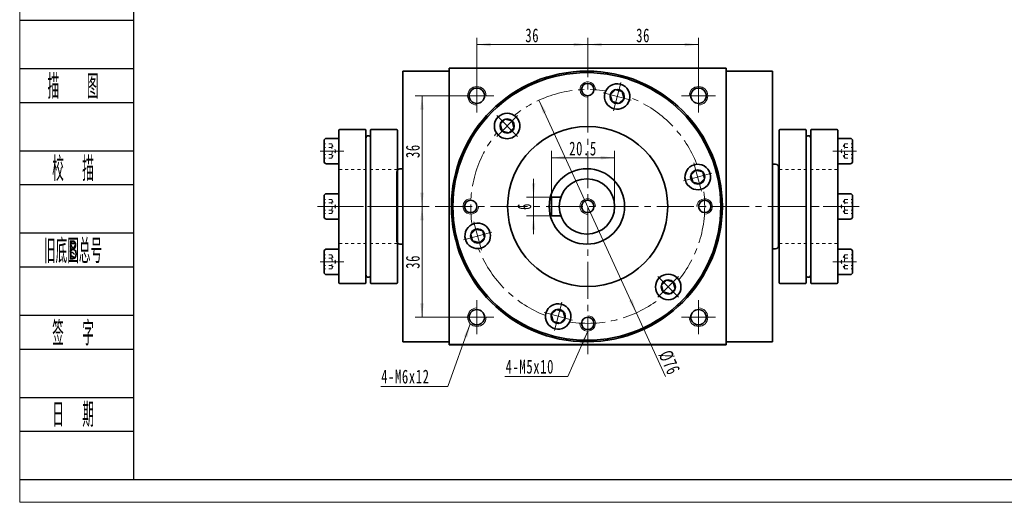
# Model space of a CAD drawing. Header units: millimetres. Extents: x 0 to 624, y 53 to 493.
# Tile 1 of 10: x 3 to 322, y 53 to 210. Entities that reach past the tile are written whole.
import ezdxf
from ezdxf.enums import TextEntityAlignment as Align

# ---------------------------------------------------------------- set-up
doc = ezdxf.new("R2010")
doc.units = ezdxf.units.MM
doc.set_wipeout_variables(frame=1)
doc.linetypes.add('点画线', pattern=[18, 12, -2, 2, -2])
doc.linetypes.add('虚线', pattern=[2, 1, -1])
doc.layers.get('0').update_dxf_attribs({"lineweight": 35})
doc.layers.add('2细线层', color=4, linetype='Continuous')
doc.layers.add('6文字层', color=3, linetype='Continuous')
for name, color, linetype, lineweight in [('中心线层', 1, '点画线', 18), ('图框_外框线', 7, 'Continuous', 18), ('尺寸线层', 3, 'Continuous', 18), ('粗实线', 7, 'Continuous', 50), ('粗实线层', 7, 'Continuous', 35), ('虚线层', 6, '虚线', 18)]:
    doc.layers.add(name, color=color, linetype=linetype, lineweight=lineweight)
doc.styles.add('PC_TEXTSTYLE', font='ISOCP.SHX', dxfattribs={"width": 0.707, "bigfont": 'GBCBIG.SHX'})
doc.styles.add('标准', font='txt', dxfattribs={"width": 0.667})
doc.dimstyles.new('a4-1-1', dxfattribs={"dimtxt": 3, "dimasz": 3, "dimexe": 1.5, "dimexo": 0, "dimgap": 0.5, "dimtad": 1, "dimdec": 3, "dimdsep": 46, "dimtxsty": '标准', "dimblk": '_CAXARROW', "dimcen": 0, "dimdle": 4, "dimazin": 2, "dimtfac": 0.707107, "dimtdec": 3, "dimtix": 1, "dimtmove": 2, "dimatfit": 3, "dimfxl": 0, "dimfrac": 2, "dimtolj": 1, "dimtzin": 0, "dimarcsym": 0})

# ---------------------------------------------------------------- blocks, each defined once
blk = doc.blocks.new('*X44')
at = {"layer": '尺寸线层', "linetype": 'Continuous'}
for points in [[(175.4, 165.49), (179.9, 166.05), (179.9, 164.92)], [(195.9, 165.49), (191.4, 166.05), (191.4, 164.92)]]:
    blk.add_hatch(color=0, dxfattribs=at).paths.add_polyline_path(points, flags=0)
at = {"layer": '尺寸线层', "color": 0, "linetype": 'Continuous'}
for p, q in [((175.4, 152.65), (175.4, 167.74)), ((195.9, 149.65), (195.9, 167.74)), ((175.4, 165.49), (195.9, 165.49))]:
    blk.add_line(p, q, dxfattribs=at)
at = {"layer": '尺寸线层', "color": 0, "insert": (185.65, 168.46), "char_height": 4.5, "width": 16.432, "attachment_point": 5, "line_spacing_factor": 1.15057, "style": '标准'}
blk.add_mtext('\\T1.1;20.5', dxfattribs=at)
blk = doc.blocks.new('_CAXARROW')
blk.add_hatch(color=0).paths.add_polyline_path([(0, 0), (-1, 0.125), (-1, -0.125)], flags=0)
blk = doc.blocks.new('*X45')
at = {"layer": '尺寸线层', "linetype": 'Continuous'}
for points in [[(169.58, 152.65), (170.15, 157.15), (169.02, 157.15)], [(169.58, 146.65), (170.15, 142.15), (169.02, 142.15)]]:
    blk.add_hatch(color=0, dxfattribs=at).paths.add_polyline_path(points, flags=0)
at = {"layer": '尺寸线层', "color": 0, "linetype": 'Continuous'}
for p, q in [((169.58, 158.65), (169.58, 140.65)), ((175.4, 152.65), (167.33, 152.65)), ((175.4, 146.65), (167.33, 146.65))]:
    blk.add_line(p, q, dxfattribs=at)
at = {"layer": '尺寸线层', "color": 0, "insert": (166.61, 149.65), "char_height": 4.5, "width": 9, "attachment_point": 5, "rotation": 90, "line_spacing_factor": 1.15057, "style": '标准'}
blk.add_mtext('\\T1.1;6', dxfattribs=at)
blk = doc.blocks.new('*X47')
at = {"layer": '尺寸线层', "linetype": 'Continuous'}
for points in [[(171.33, 184.2), (172.69, 179.87), (173.72, 180.34)], [(203, 115.11), (200.61, 118.97), (201.63, 119.43)]]:
    blk.add_hatch(color=0, dxfattribs=at).paths.add_polyline_path(points, flags=0)
at = {"layer": '尺寸线层', "color": 0, "linetype": 'Continuous'}
blk.add_line((212.47, 94.43), (171.33, 184.2), dxfattribs=at)
at = {"layer": '尺寸线层', "color": 0, "insert": (213.69, 98.91), "char_height": 4.5, "width": 14.8161, "attachment_point": 5, "rotation": 294.6227, "line_spacing_factor": 1.15057, "style": '标准'}
blk.add_mtext('\\T1.1;%%C76', dxfattribs=at)
blk = doc.blocks.new('*X48')
at = {"layer": '尺寸线层', "linetype": 'Continuous'}
blk.add_hatch(color=0, dxfattribs=at).paths.add_polyline_path([(8.68, 14.78), (7.39, 10.44), (6.36, 10.89)], flags=0)
at = {"layer": '尺寸线层', "color": 0, "linetype": 'Continuous'}
blk.add_line((8.68, 14.78), (2.21, 0), dxfattribs=at)
at = {"layer": '尺寸线层', "color": 0}
for p, q in [((0, 0), (-18.19, 0)), ((2.21, 0), (0, 0)), ((0, 0), (0, 0))]:
    blk.add_line(p, q, dxfattribs=at)
at = {"layer": '尺寸线层', "color": 0, "insert": (-2.25, 0.9), "char_height": 4.5, "width": 30.4628, "attachment_point": 9, "line_spacing_factor": 1.15057, "style": '标准'}
blk.add_mtext('\\T1.1;4-M5x10', dxfattribs=at)
blk = doc.blocks.new('*X49')
at = {"layer": '尺寸线层', "linetype": 'Continuous'}
blk.add_hatch(color=0, dxfattribs=at).paths.add_polyline_path([(10.97, 20.35), (9.98, 15.92), (8.92, 16.3)], flags=0)
at = {"layer": '尺寸线层', "color": 0, "linetype": 'Continuous'}
blk.add_line((10.97, 20.35), (3.67, 0), dxfattribs=at)
at = {"layer": '尺寸线层', "color": 0}
for p, q in [((0, 0), (-18.14, 0)), ((3.67, 0), (0, 0)), ((0, 0), (0, 0))]:
    blk.add_line(p, q, dxfattribs=at)
at = {"layer": '尺寸线层', "color": 0, "insert": (-2.25, 0.9), "char_height": 4.5, "width": 30.2032, "attachment_point": 9, "line_spacing_factor": 1.15057, "style": '标准'}
blk.add_mtext('\\T1.1;4-M6x12', dxfattribs=at)
blk = doc.blocks.new('*X50')
at = {"layer": '尺寸线层', "linetype": 'Continuous'}
for points in [[(133.36, 185.65), (133.92, 181.15), (132.8, 181.15)], [(133.36, 149.65), (133.92, 154.15), (132.8, 154.15)]]:
    blk.add_hatch(color=0, dxfattribs=at).paths.add_polyline_path(points, flags=0)
at = {"layer": '尺寸线层', "color": 0, "linetype": 'Continuous'}
for p, q in [((145.66, 185.65), (131.11, 185.65)), ((133.36, 185.65), (133.36, 149.65)), ((134.27, 149.65), (131.11, 149.65))]:
    blk.add_line(p, q, dxfattribs=at)
at = {"layer": '尺寸线层', "color": 0, "insert": (130.38, 167.65), "char_height": 4.5, "width": 9, "attachment_point": 5, "rotation": 90, "line_spacing_factor": 1.15057, "style": '标准'}
blk.add_mtext('\\T1.1;36', dxfattribs=at)
blk = doc.blocks.new('*X51')
at = {"layer": '尺寸线层', "linetype": 'Continuous'}
for points in [[(133.36, 149.65), (133.92, 145.15), (132.8, 145.15)], [(133.36, 113.65), (133.92, 118.15), (132.8, 118.15)]]:
    blk.add_hatch(color=0, dxfattribs=at).paths.add_polyline_path(points, flags=0)
at = {"layer": '尺寸线层', "color": 0, "linetype": 'Continuous'}
for p, q in [((134.27, 149.65), (131.11, 149.65)), ((133.36, 149.65), (133.36, 113.65)), ((145.66, 113.65), (131.11, 113.65))]:
    blk.add_line(p, q, dxfattribs=at)
at = {"layer": '尺寸线层', "color": 0, "insert": (130.38, 131.65), "char_height": 4.5, "width": 9, "attachment_point": 5, "rotation": 90, "line_spacing_factor": 1.15057, "style": '标准'}
blk.add_mtext('\\T1.1;36', dxfattribs=at)
blk = doc.blocks.new('*X52')
at = {"layer": '尺寸线层', "linetype": 'Continuous'}
for points in [[(151.16, 202.27), (155.66, 201.71), (155.66, 202.83)], [(187.16, 202.27), (182.66, 201.71), (182.66, 202.83)]]:
    blk.add_hatch(color=0, dxfattribs=at).paths.add_polyline_path(points, flags=0)
at = {"layer": '尺寸线层', "color": 0, "linetype": 'Continuous'}
for p, q in [((151.16, 191.15), (151.16, 204.52)), ((187.16, 202.27), (151.16, 202.27)), ((187.16, 197.65), (187.16, 204.52))]:
    blk.add_line(p, q, dxfattribs=at)
at = {"layer": '尺寸线层', "color": 0, "insert": (169.16, 205.25), "char_height": 4.5, "width": 9, "attachment_point": 5, "line_spacing_factor": 1.15057, "style": '标准'}
blk.add_mtext('\\T1.1;36', dxfattribs=at)
blk = doc.blocks.new('*X53')
at = {"layer": '尺寸线层', "linetype": 'Continuous'}
for points in [[(187.16, 202.27), (191.66, 202.83), (191.66, 201.71)], [(223.16, 202.27), (218.66, 202.83), (218.66, 201.71)]]:
    blk.add_hatch(color=0, dxfattribs=at).paths.add_polyline_path(points, flags=0)
at = {"layer": '尺寸线层', "color": 0, "linetype": 'Continuous'}
for p, q in [((187.16, 197.65), (187.16, 204.52)), ((187.16, 202.27), (223.16, 202.27)), ((223.16, 191.15), (223.16, 204.52))]:
    blk.add_line(p, q, dxfattribs=at)
at = {"layer": '尺寸线层', "color": 0, "insert": (205.16, 205.25), "char_height": 4.5, "width": 9, "attachment_point": 5, "line_spacing_factor": 1.15057, "style": '标准'}
blk.add_mtext('\\T1.1;36', dxfattribs=at)
blk = doc.blocks.new('*X54')
at = {"layer": '中心线层', "linetype": '点画线', "lineweight": 18}
for p, q in [((0, -4.76), (0, 4.76)), ((-4.76, 0), (4.76, 0))]:
    blk.add_line(p, q, dxfattribs=at)
at = {"layer": '粗实线层'}
for p, q in [((-2.31, 0), (-1.15, 2)), ((-2.31, 0), (-1.15, -2)), ((-1.15, 2), (1.15, 2)), ((2.31, 0), (1.15, 2)), ((2.31, 0), (1.15, 2)), ((2.31, 0), (1.15, -2)), ((-1.15, -2), (1.15, -2))]:
    blk.add_line(p, q, dxfattribs=at)
blk.add_circle((0, 0), 2.31, dxfattribs=at)
for start, end in [(0, 180), (180, 360)]:
    blk.add_arc((0, 0), 4.14, start, end, dxfattribs=at)
blk = doc.blocks.new('34fhh_1')
at = {"layer": '中心线层'}
blk.add_line((1.59, 0), (-6.07, 0), dxfattribs=at)
at = {"layer": '粗实线层'}
for p, q in [((-4.82, 3.31), (-4.82, -3.31)), ((0, 4.14), (-3.99, 4.14)), ((0, -4.14), (0, 4.14)), ((-3.99, -4.14), (0, -4.14))]:
    blk.add_line(p, q, dxfattribs=at)
for centre, start, end in [((-3.99, 3.31), 90, 180), ((-3.99, -3.31), 180, 270)]:
    blk.add_arc(centre, 0.828, start, end, dxfattribs=at)
at = {"layer": '虚线层'}
for p, q in [((-2.32, 2.31), (-4.82, 2.31)), ((-2.32, 1.15), (-4.82, 1.15)), ((-2.32, 2.31), (-0.99, 0)), ((-2.32, -2.31), (-0.99, 0)), ((-2.32, -1.15), (-4.82, -1.15)), ((-2.32, -2.31), (-4.82, -2.31))]:
    blk.add_line(p, q, dxfattribs=at)
for centre, radius, start, end in [((-3.47, 1.73), 1.29, 333.4349, 26.5651), ((-6.71, 0), 4.54, 345.2529, 14.7471), ((-3.47, -1.73), 1.29, 333.4349, 26.5651)]:
    blk.add_arc(centre, radius, start, end, dxfattribs=at)
blk = doc.blocks.new('zjt-090_2')
at = {"color": 7, "linetype": 'Continuous'}
for p, q in [((-19, -24.85), (-19, 24.85)), ((-10.41, 25), (-18.85, 25)), ((-10.26, 24.85), (-10.26, 0)), ((-8.74, 24.85), (-8.74, -24.85)), ((-0.15, 25), (-8.59, 25)), ((0, 24.85), (0, 0)), ((-10.26, 0), (-10.26, -24.85)), ((0, 0), (0, -24.85)), ((-18.85, -25), (-10.41, -25)), ((-8.59, -25), (-0.15, -25))]:
    blk.add_line(p, q, dxfattribs=at)
for centre, radius, start, end in [((-18.85, 24.85), 0.15, 90, 180), ((-10.41, 24.85), 0.15, 0, 90), ((-9.5, 22.25), 0.76, 0, 180), ((-8.59, 24.85), 0.15, 90, 180), ((-0.15, 24.85), 0.15, 0, 90), ((-9.5, -22.25), 0.76, 180, 0), ((-18.85, -24.85), 0.15, 180, 270), ((-10.41, -24.85), 0.15, 270, 0), ((-8.59, -24.85), 0.15, 180, 270), ((-0.15, -24.85), 0.15, 270, 0)]:
    blk.add_arc(centre, radius, start, end, dxfattribs=at)
at = {"layer": '中心线层'}
blk.add_line((3, 0), (-25.94, 0), dxfattribs=at)
at = {"layer": '粗实线层', "color": 6, "linetype": '虚线', "lineweight": 18}
for p, q in [((0, 12), (-19, 12)), ((0, -12), (-19, -12))]:
    blk.add_line(p, q, dxfattribs=at)
at = {"layer": '粗实线层'}
for p in [(-19, 18), (-19, 0)]:
    blk.add_blockref('34fhh_1', p, dxfattribs=at)
at = {"layer": '粗实线层', "xscale": -0.9999999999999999, "rotation": 180}
blk.add_blockref('34fhh_1', (-19, -18), dxfattribs=at)

msp = doc.modelspace()

# ---------------------------------------------------------------- linework, layer by layer
at = {"layer": '2细线层'}
for p, q in [((2.8643, 210.2158), (39.6664, 210.2158)), ((2.8643, 194.4962), (39.6664, 194.4962)), ((2.8643, 183.4924), (39.6664, 183.4924)), ((2.8643, 167.7728), (39.6664, 167.7728)), ((2.8643, 156.7691), (39.6664, 156.7691)), ((2.8643, 141.0495), (39.6664, 141.0495)), ((2.8643, 130.0458), (39.6664, 130.0458)), ((2.8643, 114.3261), (39.6664, 114.3261)), ((2.8643, 103.3224), (39.6664, 103.3224)), ((2.8643, 87.6028), (39.6664, 87.6028)), ((2.8643, 76.5991), (39.6664, 76.5991)), ((2.8643, 60.8794), (39.6664, 60.8794))]:
    msp.add_line(p, q, dxfattribs=at)
at = {"layer": '中心线层'}
for p, q in [((187.1627, 101.6544), (187.1627, 197.6544)), ((151.1627, 180.1544), (151.1627, 191.1544)), ((223.1627, 191.1544), (223.1627, 180.1544)), ((145.6627, 185.6544), (156.6627, 185.6544)), ((217.6627, 185.6544), (228.6627, 185.6544)), ((101.6245, 149.6544), (272.7009, 149.6544)), ((151.1627, 108.1544), (151.1627, 119.1544)), ((223.1627, 119.1544), (223.1627, 108.1544)), ((156.6627, 113.6544), (145.6627, 113.6544)), ((228.6627, 113.6544), (217.6627, 113.6544))]:
    msp.add_line(p, q, dxfattribs=at)
msp.add_circle((187.1627, 149.6544), 38, dxfattribs=at)
at = {"layer": '粗实线', "lineweight": 40}
msp.add_line((232.1627, 104.6544), (142.1627, 104.6544), dxfattribs=at)
at = {"layer": '粗实线层'}
for p, q in [((142.1627, 193.6544), (127.1627, 193.6544)), ((127.1627, 105.6544), (127.1627, 193.6544)), ((142.1627, 194.6544), (232.1627, 194.6544)), ((142.1627, 104.6544), (142.1627, 194.6544)), ((232.1627, 104.6544), (232.1627, 194.6544)), ((232.1627, 193.6544), (247.1627, 193.6544)), ((247.1627, 193.6544), (247.1627, 105.6544)), ((248.1627, 163.4044), (247.1627, 163.4044)), ((125.1627, 160.9044), (125.1627, 138.4044)), ((126.1627, 161.9044), (127.1627, 161.9044)), ((249.1627, 162.4044), (249.1627, 136.9044)), ((175.3993, 152.6544), (175.3993, 146.6544)), ((175.3993, 152.6544), (178.4141, 152.6544)), ((175.3993, 146.6544), (178.4141, 146.6544)), ((126.1627, 137.4044), (127.1627, 137.4044)), ((248.1627, 135.9044), (247.1627, 135.9044)), ((142.1627, 105.6544), (127.1627, 105.6544)), ((232.1627, 105.6544), (247.1627, 105.6544))]:
    msp.add_line(p, q, dxfattribs=at)
for centre, radius in [((186.8993, 149.6544), 44), ((186.8993, 149.6544), 43.5), ((187.1627, 187.6544), 2), ((151.1627, 185.6544), 2.5), ((223.1627, 185.6544), 2.5), ((187.1627, 149.6544), 26), ((186.8993, 149.6544), 12.25), ((186.8993, 149.6544), 9), ((149.1627, 149.6544), 2), ((187.1627, 149.6544), 2), ((225.1627, 149.6544), 2), ((151.1627, 113.6544), 2.5), ((223.1627, 113.6544), 2.5), ((187.1627, 111.6544), 2)]:
    msp.add_circle(centre, radius, dxfattribs=at)
at = {"layer": '粗实线层', "lineweight": 18}
for centre, radius, start, end in [((187.1627, 187.6544), 2.5, 358.11493, 270), ((151.1627, 185.6544), 3, 0, 270), ((223.1627, 185.6544), 3, 270, 180), ((149.1627, 149.6544), 2.5, 88.11493, 0), ((187.1627, 149.6544), 2.5, 0, 270), ((225.1627, 149.6544), 2.5, 268.11493, 180), ((151.1627, 113.6544), 3, 90, 360), ((223.1627, 113.6544), 3, 180, 90), ((187.1627, 111.6544), 2.5, 178.11493, 90)]:
    msp.add_arc(centre, radius, start, end, dxfattribs=at)
at = {"layer": '粗实线层'}
for centre, start, end in [((248.1627, 162.4044), 0, 90), ((126.1627, 160.9044), 90, 180), ((126.1627, 138.4044), 180, 270), ((248.1627, 136.9044), 270, 0)]:
    msp.add_arc(centre, 1, start, end, dxfattribs=at)

# ---------------------------------------------------------------- block references
at = {"layer": '尺寸线层'}
for name, p in [('*X49', (138.0689, 91.1469)), ('*X48', (178.4823, 94.3698))]:
    msp.add_blockref(name, p, dxfattribs=at)
at = {"layer": '粗实线层'}
msp.add_blockref('zjt-090_2', (125.3712, 149.6544), dxfattribs=at)
at = {"layer": '粗实线层', "xscale": -1}
msp.add_blockref('zjt-090_2', (249.3712, 149.6544), dxfattribs=at)

# ---------------------------------------------------------------- texts
at = {"layer": '6文字层', "color": 3, "style": 'PC_TEXTSTYLE'}
for s, width, p in [('描   图', 0.6667, (20.0169, 188.9943)), ('校  描', 0.667, (20.0169, 162.271)), ('旧底图总号', 0.667, (20.0169, 135.5476)), ('签  字', 0.667, (20.0169, 108.8243)), ('日  期', 0.667, (20.0267, 82.2578))]:
    msp.add_text(s, height=7.85981, dxfattribs=dict(at, width=width)).set_placement(p, align=Align.MIDDLE)
at = {"layer": '6文字层', "width": 0.707}
msp.add_text('B', height=6.2878, dxfattribs=at).set_placement((20.0169, 135.5476), align=Align.MIDDLE)

# ---------------------------------------------------------------- dimensions: what is measured, and where the dimension line sits
at = {"layer": '尺寸线层'}
for base, p1, p2, picture, middle in [((151.1627, 202.2716), (187.1627, 197.6544), (151.1627, 191.1544), '*X52', (169.1627, 205.2465)), ((223.1627, 202.2716), (187.1627, 197.6544), (223.1627, 191.1544), '*X53', (205.1627, 205.2465)), ((195.8993, 165.487), (175.3993, 152.6544), (195.8993, 149.6544), '*X44', (185.6493, 168.4619))]:
    dim = msp.add_linear_dim(base=base, p1=p1, p2=p2, dimstyle='a4-1-1', override={"dimsah": 1, "dimtfill": 1, "dimtzin": 0}, dxfattribs=at)
    dim.commit()
    dim.dimension.update_dxf_attribs({"geometry": picture, "text_midpoint": middle})
for base, p1, p2, angle, picture, middle in [((133.3596, 149.6544), (145.6627, 185.6544), (134.2708, 149.6544), 90, '*X50', (130.3848, 167.6544)), ((169.5829, 146.6544), (175.3993, 152.6544), (175.3993, 146.6544), 270, '*X45', (166.6081, 149.6544)), ((133.3596, 113.6544), (134.2708, 149.6544), (145.6627, 113.6544), 270, '*X51', (130.3848, 131.6544))]:
    dim = msp.add_linear_dim(base=base, p1=p1, p2=p2, angle=angle, dimstyle='a4-1-1', override={"dimsah": 1, "dimtfill": 1, "dimtzin": 0}, dxfattribs=at)
    dim.commit()
    dim.dimension.update_dxf_attribs({"geometry": picture, "text_midpoint": middle})
dim = msp.add_diameter_dim_2p(p1=(171.3304, 184.1991), p2=(202.995, 115.1097), dimstyle='a4-1-1', override={"dimpost": '%%C<>', "dimsah": 1, "dimtfill": 1, "dimtzin": 0}, dxfattribs=at)
dim.commit()
dim.dimension.update_dxf_attribs({"geometry": '*X47', "text_midpoint": (210.9881, 97.6694), "dimtype": 163})

# ---------------------------------------------------------------- next in the draw order: wipeouts: each hides what was drawn before it
for points in [[(200.7379, 184.3222), (200.7441, 184.3456), (200.7502, 184.3691), (200.7561, 184.3926), (200.7619, 184.4162), (200.7676, 184.4398), (200.7731, 184.4634), (200.7785, 184.4871), (200.7837, 184.5108), (200.7889, 184.5345), (200.7938, 184.5582), (200.7986, 184.582), (200.8033, 184.6058), (200.8079, 184.6296), (200.8123, 184.6535), (200.8166, 184.6774), (200.8207, 184.7013), (200.8247, 184.7252), (200.8285, 184.7492), (200.8322, 184.7732), (200.8358, 184.7972), (200.8392, 184.8212), (200.8425, 184.8452), (200.8456, 184.8693), (200.8486, 184.8934), (200.8515, 184.9175), (200.8542, 184.9416), (200.8568, 184.9657), (200.8592, 184.9898), (200.8615, 185.014), (200.8637, 185.0382), (200.8637, 185.0382), (200.8758, 185.2303), (200.8789, 185.4227), (200.8731, 185.6151), (200.8583, 185.8071), (200.8346, 185.9981), (200.8021, 186.1878), (200.7608, 186.3758), (200.7108, 186.5617), (200.6522, 186.745), (200.5852, 186.9255), (200.5098, 187.1026), (200.4263, 187.276), (200.3348, 187.4454), (200.2356, 187.6103), (200.1288, 187.7705), (200.0146, 187.9255), (199.8934, 188.075), (199.7653, 188.2187), (199.6308, 188.3563), (199.4899, 188.4875), (199.3431, 188.6121), (199.1907, 188.7296), (199.033, 188.84), (198.8703, 188.9429), (198.7031, 189.0381), (198.5315, 189.1255), (198.3561, 189.2048), (198.1772, 189.2758), (197.9952, 189.3385), (197.8105, 189.3926), (197.8105, 189.3926), (197.6235, 189.4381), (197.4345, 189.4748), (197.2441, 189.5027), (197.0525, 189.5218), (196.8603, 189.5319), (196.6678, 189.5331), (196.4755, 189.5253), (196.2837, 189.5086), (196.0929, 189.4829), (195.9035, 189.4485), (195.716, 189.4053), (195.5306, 189.3534), (195.3479, 189.2929), (195.1681, 189.2241), (194.9918, 189.1469), (194.8192, 189.0616), (194.6508, 188.9684), (194.4869, 188.8675), (194.3278, 188.7591), (194.174, 188.6434), (194.0257, 188.5206), (193.8833, 188.3911), (193.7471, 188.2551), (193.6173, 188.113), (193.4943, 187.9649), (193.3783, 187.8113), (193.2695, 187.6525), (193.1683, 187.4888), (193.0747, 187.3205), (192.9891, 187.1481), (192.9891, 187.1481), (192.9789, 187.1261), (192.9688, 187.1041), (192.9589, 187.0819), (192.949, 187.0598), (192.9393, 187.0375), (192.9298, 187.0152), (192.9203, 186.9929), (192.911, 186.9705), (192.9018, 186.948), (192.8928, 186.9255), (192.8839, 186.9029), (192.8751, 186.8803), (192.8665, 186.8576), (192.858, 186.8349), (192.8496, 186.8121), (192.8413, 186.7893), (192.8332, 186.7664), (192.8252, 186.7435), (192.8174, 186.7206), (192.8097, 186.6976), (192.8021, 186.6745), (192.7947, 186.6514), (192.7874, 186.6283), (192.7802, 186.6051), (192.7732, 186.5819), (192.7663, 186.5586), (192.7595, 186.5353), (192.7529, 186.512), (192.7464, 186.4886), (192.7401, 186.4652), (192.7401, 186.4652), (192.6895, 186.2544), (192.65, 186.0413), (192.6217, 185.8264), (192.6047, 185.6103), (192.599, 185.3937), (192.6047, 185.177), (192.6217, 184.9609), (192.65, 184.746), (192.6895, 184.5329), (192.7401, 184.3222), (192.8016, 184.1143), (192.874, 183.91), (192.9569, 183.7098), (193.0502, 183.5141), (193.1536, 183.3237), (193.2669, 183.1389), (193.3897, 182.9602), (193.5216, 182.7883), (193.6624, 182.6235), (193.8116, 182.4662), (193.9688, 182.317), (194.1336, 182.1763), (194.3056, 182.0443), (194.4842, 181.9216), (194.669, 181.8083), (194.8595, 181.7049), (195.0551, 181.6116), (195.2553, 181.5286), (195.4597, 181.4563), (195.6675, 181.3947), (195.6675, 181.3947), (195.8782, 181.3441), (196.0914, 181.3046), (196.3062, 181.2763), (196.5223, 181.2593), (196.739, 181.2537), (196.9557, 181.2593), (197.1717, 181.2763), (197.3866, 181.3046), (197.5997, 181.3441), (197.8105, 181.3947), (198.0183, 181.4563), (198.2226, 181.5286), (198.4229, 181.6116), (198.6185, 181.7049), (198.809, 181.8083), (198.9938, 181.9216), (199.1724, 182.0443), (199.3444, 182.1763), (199.5092, 182.317), (199.6664, 182.4662), (199.8156, 182.6235), (199.9564, 182.7883), (200.0883, 182.9602), (200.2111, 183.1389), (200.3243, 183.3237), (200.4278, 183.5141), (200.5211, 183.7098), (200.604, 183.91), (200.6764, 184.1143)], [(163.9272, 178.7448), (163.9099, 178.7619), (163.8926, 178.7789), (163.8752, 178.7958), (163.8577, 178.8126), (163.8401, 178.8293), (163.8224, 178.8459), (163.8046, 178.8624), (163.7867, 178.8788), (163.7687, 178.8951), (163.7507, 178.9112), (163.7325, 178.9273), (163.7142, 178.9433), (163.6958, 178.9591), (163.6774, 178.9749), (163.6588, 178.9905), (163.6402, 179.006), (163.6215, 179.0214), (163.6026, 179.0368), (163.5837, 179.052), (163.5647, 179.067), (163.5456, 179.082), (163.5265, 179.0969), (163.5072, 179.1116), (163.4878, 179.1263), (163.4684, 179.1408), (163.4489, 179.1552), (163.4293, 179.1695), (163.4096, 179.1837), (163.3898, 179.1978), (163.37, 179.2117), (163.37, 179.2117), (163.2096, 179.3182), (163.0445, 179.4172), (162.875, 179.5083), (162.7014, 179.5915), (162.5241, 179.6665), (162.3436, 179.7332), (162.1601, 179.7914), (161.9741, 179.8411), (161.786, 179.882), (161.5962, 179.9142), (161.4052, 179.9375), (161.2132, 179.9519), (161.0208, 179.9573), (160.8283, 179.9538), (160.6363, 179.9414), (160.445, 179.92), (160.2549, 179.8898), (160.0664, 179.8508), (159.8799, 179.803), (159.6958, 179.7467), (159.5146, 179.6818), (159.3366, 179.6086), (159.1621, 179.5272), (158.9917, 179.4378), (158.8256, 179.3405), (158.6642, 179.2357), (158.5078, 179.1234), (158.3568, 179.004), (158.2115, 178.8777), (158.0723, 178.7448), (158.0723, 178.7448), (157.9394, 178.6055), (157.8131, 178.4603), (157.6937, 178.3093), (157.5814, 178.1529), (157.4766, 177.9915), (157.3793, 177.8254), (157.2899, 177.655), (157.2085, 177.4805), (157.1353, 177.3025), (157.0704, 177.1213), (157.0141, 176.9372), (156.9663, 176.7507), (156.9273, 176.5622), (156.8971, 176.3721), (156.8757, 176.1808), (156.8633, 175.9888), (156.8598, 175.7963), (156.8652, 175.6039), (156.8796, 175.4119), (156.9029, 175.2209), (156.9351, 175.0311), (156.976, 174.843), (157.0257, 174.657), (157.0839, 174.4735), (157.1506, 174.293), (157.2256, 174.1157), (157.3088, 173.9421), (157.3999, 173.7726), (157.4989, 173.6075), (157.6054, 173.4471), (157.6054, 173.4471), (157.6193, 173.4273), (157.6334, 173.4075), (157.6476, 173.3878), (157.6619, 173.3682), (157.6763, 173.3487), (157.6908, 173.3293), (157.7055, 173.3099), (157.7202, 173.2906), (157.7351, 173.2715), (157.7501, 173.2524), (157.7651, 173.2334), (157.7803, 173.2145), (157.7956, 173.1956), (157.8111, 173.1769), (157.8266, 173.1583), (157.8422, 173.1397), (157.858, 173.1213), (157.8738, 173.1029), (157.8898, 173.0846), (157.9059, 173.0664), (157.922, 173.0484), (157.9383, 173.0304), (157.9547, 173.0125), (157.9712, 172.9947), (157.9878, 172.977), (158.0045, 172.9594), (158.0213, 172.9419), (158.0382, 172.9245), (158.0552, 172.9071), (158.0723, 172.8899), (158.0723, 172.8899), (158.2295, 172.7407), (158.3943, 172.6), (158.5663, 172.468), (158.7449, 172.3453), (158.9297, 172.232), (159.1202, 172.1286), (159.3158, 172.0353), (159.5161, 171.9523), (159.7204, 171.88), (159.9282, 171.8184), (160.139, 171.7678), (160.3521, 171.7283), (160.567, 171.7), (160.7831, 171.683), (160.9997, 171.6774), (161.2164, 171.683), (161.4325, 171.7), (161.6474, 171.7283), (161.8605, 171.7678), (162.0712, 171.8184), (162.2791, 171.88), (162.4834, 171.9523), (162.6836, 172.0353), (162.8793, 172.1286), (163.0697, 172.232), (163.2545, 172.3453), (163.4332, 172.468), (163.6051, 172.6), (163.7699, 172.7407), (163.9272, 172.8899), (163.9272, 172.8899), (164.0764, 173.0472), (164.2171, 173.212), (164.3491, 173.3839), (164.4718, 173.5626), (164.5851, 173.7474), (164.6885, 173.9378), (164.7818, 174.1335), (164.8648, 174.3337), (164.9371, 174.538), (164.9987, 174.7459), (165.0493, 174.9566), (165.0888, 175.1697), (165.1171, 175.3846), (165.1341, 175.6007), (165.1397, 175.8174), (165.1341, 176.034), (165.1171, 176.2501), (165.0888, 176.465), (165.0493, 176.6781), (164.9987, 176.8889), (164.9371, 177.0967), (164.8648, 177.301), (164.7818, 177.5013), (164.6885, 177.6969), (164.5851, 177.8874), (164.4718, 178.0722), (164.3491, 178.2508), (164.2171, 178.4228), (164.0764, 178.5876)], [(223.9735, 155.2318), (223.9969, 155.2381), (224.0202, 155.2446), (224.0436, 155.2512), (224.0669, 155.258), (224.0902, 155.2649), (224.1134, 155.2719), (224.1366, 155.2791), (224.1597, 155.2864), (224.1828, 155.2938), (224.2058, 155.3014), (224.2288, 155.3091), (224.2518, 155.317), (224.2747, 155.3249), (224.2976, 155.3331), (224.3204, 155.3413), (224.3432, 155.3497), (224.3659, 155.3582), (224.3886, 155.3668), (224.4112, 155.3756), (224.4338, 155.3845), (224.4563, 155.3936), (224.4787, 155.4028), (224.5011, 155.4121), (224.5235, 155.4215), (224.5458, 155.4311), (224.568, 155.4408), (224.5902, 155.4506), (224.6123, 155.4606), (224.6344, 155.4706), (224.6564, 155.4809), (224.6564, 155.4809), (224.8288, 155.5665), (224.9971, 155.66), (225.1608, 155.7612), (225.3196, 155.87), (225.4732, 155.986), (225.6212, 156.109), (225.7634, 156.2388), (225.8994, 156.375), (226.0289, 156.5174), (226.1516, 156.6657), (226.2673, 156.8196), (226.3758, 156.9786), (226.4767, 157.1425), (226.5699, 157.3109), (226.6552, 157.4835), (226.7323, 157.6598), (226.8012, 157.8396), (226.8617, 158.0223), (226.9136, 158.2077), (226.9568, 158.3953), (226.9912, 158.5847), (227.0168, 158.7754), (227.0335, 158.9672), (227.0413, 159.1595), (227.0402, 159.352), (227.0301, 159.5442), (227.011, 159.7358), (226.9831, 159.9262), (226.9464, 160.1152), (226.9009, 160.3022), (226.9009, 160.3022), (226.8467, 160.487), (226.7841, 160.669), (226.713, 160.8479), (226.6338, 161.0233), (226.5464, 161.1948), (226.4512, 161.3621), (226.3483, 161.5247), (226.2379, 161.6824), (226.1203, 161.8349), (225.9958, 161.9816), (225.8646, 162.1225), (225.727, 162.2571), (225.5832, 162.3851), (225.4337, 162.5063), (225.2787, 162.6205), (225.1186, 162.7273), (224.9537, 162.8265), (224.7843, 162.918), (224.6109, 163.0015), (224.4338, 163.0769), (224.2533, 163.1439), (224.07, 163.2025), (223.8841, 163.2525), (223.6961, 163.2938), (223.5064, 163.3264), (223.3153, 163.35), (223.1234, 163.3648), (222.931, 163.3706), (222.7385, 163.3675), (222.5464, 163.3554), (222.5464, 163.3554), (222.5223, 163.3533), (222.4981, 163.351), (222.474, 163.3485), (222.4498, 163.346), (222.4257, 163.3432), (222.4016, 163.3404), (222.3776, 163.3374), (222.3535, 163.3342), (222.3295, 163.3309), (222.3054, 163.3275), (222.2814, 163.324), (222.2575, 163.3202), (222.2335, 163.3164), (222.2096, 163.3124), (222.1857, 163.3083), (222.1618, 163.304), (222.1379, 163.2996), (222.1141, 163.2951), (222.0903, 163.2904), (222.0665, 163.2855), (222.0427, 163.2806), (222.019, 163.2755), (221.9953, 163.2702), (221.9717, 163.2648), (221.9481, 163.2593), (221.9245, 163.2537), (221.9009, 163.2479), (221.8774, 163.2419), (221.8539, 163.2359), (221.8304, 163.2297), (221.8304, 163.2297), (221.6226, 163.1681), (221.4183, 163.0957), (221.2181, 163.0128), (221.0224, 162.9195), (220.8319, 162.8161), (220.6471, 162.7028), (220.4685, 162.58), (220.2966, 162.4481), (220.1317, 162.3073), (219.9745, 162.1581), (219.8253, 162.0009), (219.6846, 161.8361), (219.5526, 161.6641), (219.4298, 161.4855), (219.3166, 161.3007), (219.2132, 161.1102), (219.1199, 160.9146), (219.0369, 160.7144), (218.9646, 160.51), (218.903, 160.3022), (218.8524, 160.0915), (218.8129, 159.8784), (218.7846, 159.6635), (218.7676, 159.4474), (218.7619, 159.2307), (218.7676, 159.014), (218.7846, 158.798), (218.8129, 158.5831), (218.8524, 158.37), (218.903, 158.1592), (218.903, 158.1592), (218.9646, 157.9514), (219.0369, 157.7471), (219.1199, 157.5468), (219.2132, 157.3512), (219.3166, 157.1607), (219.4298, 156.9759), (219.5526, 156.7973), (219.6846, 156.6253), (219.8253, 156.4605), (219.9745, 156.3033), (220.1317, 156.1541), (220.2966, 156.0133), (220.4685, 155.8814), (220.6471, 155.7586), (220.8319, 155.6454), (221.0224, 155.542), (221.2181, 155.4486), (221.4183, 155.3657), (221.6226, 155.2933), (221.8304, 155.2318), (222.0412, 155.1812), (222.2543, 155.1417), (222.4692, 155.1134), (222.6853, 155.0964), (222.9019, 155.0907), (223.1186, 155.0964), (223.3347, 155.1134), (223.5496, 155.1417), (223.7627, 155.1812)], [(150.3519, 144.077), (150.3285, 144.0707), (150.3051, 144.0642), (150.2818, 144.0576), (150.2585, 144.0508), (150.2352, 144.0439), (150.212, 144.0369), (150.1888, 144.0297), (150.1657, 144.0224), (150.1426, 144.015), (150.1195, 144.0074), (150.0965, 143.9997), (150.0736, 143.9919), (150.0506, 143.9839), (150.0278, 143.9758), (150.005, 143.9675), (149.9822, 143.9591), (149.9595, 143.9506), (149.9368, 143.942), (149.9142, 143.9332), (149.8916, 143.9243), (149.8691, 143.9153), (149.8466, 143.9061), (149.8242, 143.8968), (149.8019, 143.8873), (149.7796, 143.8778), (149.7573, 143.8681), (149.7352, 143.8582), (149.713, 143.8483), (149.691, 143.8382), (149.669, 143.828), (149.669, 143.828), (149.4966, 143.7424), (149.3283, 143.6488), (149.1646, 143.5476), (149.0058, 143.4388), (148.8522, 143.3228), (148.7041, 143.1998), (148.562, 143.07), (148.426, 142.9338), (148.2965, 142.7914), (148.1737, 142.6431), (148.058, 142.4893), (147.9496, 142.3302), (147.8487, 142.1663), (147.7555, 141.9979), (147.6702, 141.8253), (147.593, 141.649), (147.5242, 141.4692), (147.4637, 141.2865), (147.4118, 141.1011), (147.3686, 140.9136), (147.3341, 140.7242), (147.3085, 140.5334), (147.2918, 140.3416), (147.284, 140.1493), (147.2852, 139.9568), (147.2953, 139.7646), (147.3144, 139.573), (147.3423, 139.3826), (147.379, 139.1936), (147.4245, 139.0066), (147.4245, 139.0066), (147.4786, 138.8219), (147.5413, 138.6399), (147.6123, 138.461), (147.6916, 138.2856), (147.779, 138.114), (147.8742, 137.9468), (147.9771, 137.7841), (148.0875, 137.6264), (148.205, 137.474), (148.3296, 137.3272), (148.4608, 137.1863), (148.5984, 137.0518), (148.7421, 136.9237), (148.8916, 136.8025), (149.0466, 136.6883), (149.2068, 136.5815), (149.3717, 136.4823), (149.5411, 136.3908), (149.7145, 136.3073), (149.8916, 136.2319), (150.0721, 136.1649), (150.2554, 136.1063), (150.4413, 136.0563), (150.6293, 136.015), (150.819, 135.9825), (151.01, 135.9588), (151.202, 135.944), (151.3944, 135.9382), (151.5868, 135.9413), (151.7789, 135.9534), (151.7789, 135.9534), (151.8031, 135.9556), (151.8273, 135.9579), (151.8514, 135.9603), (151.8755, 135.9629), (151.8996, 135.9656), (151.9237, 135.9685), (151.9478, 135.9715), (151.9719, 135.9746), (151.9959, 135.9779), (152.0199, 135.9813), (152.0439, 135.9849), (152.0679, 135.9886), (152.0919, 135.9924), (152.1158, 135.9964), (152.1397, 136.0005), (152.1636, 136.0048), (152.1875, 136.0092), (152.2113, 136.0138), (152.2351, 136.0185), (152.2589, 136.0233), (152.2826, 136.0282), (152.3063, 136.0334), (152.33, 136.0386), (152.3537, 136.044), (152.3773, 136.0495), (152.4009, 136.0552), (152.4245, 136.061), (152.448, 136.0669), (152.4715, 136.073), (152.4949, 136.0792), (152.4949, 136.0792), (152.7028, 136.1407), (152.9071, 136.2131), (153.1073, 136.296), (153.3029, 136.3893), (153.4934, 136.4928), (153.6782, 136.606), (153.8569, 136.7288), (154.0288, 136.8607), (154.1936, 137.0015), (154.3509, 137.1507), (154.5, 137.3079), (154.6408, 137.4727), (154.7728, 137.6447), (154.8955, 137.8233), (155.0088, 138.0081), (155.1122, 138.1986), (155.2055, 138.3942), (155.2885, 138.5945), (155.3608, 138.7988), (155.4224, 139.0066), (155.473, 139.2174), (155.5125, 139.4305), (155.5407, 139.6454), (155.5578, 139.8614), (155.5634, 140.0781), (155.5578, 140.2948), (155.5407, 140.5109), (155.5125, 140.7257), (155.473, 140.9389), (155.4224, 141.1496), (155.4224, 141.1496), (155.3608, 141.3574), (155.2885, 141.5618), (155.2055, 141.762), (155.1122, 141.9576), (155.0088, 142.1481), (154.8955, 142.3329), (154.7728, 142.5115), (154.6408, 142.6835), (154.5, 142.8483), (154.3509, 143.0055), (154.1936, 143.1547), (154.0288, 143.2955), (153.8569, 143.4274), (153.6782, 143.5502), (153.4934, 143.6635), (153.3029, 143.7669), (153.1073, 143.8602), (152.9071, 143.9431), (152.7028, 144.0155), (152.4949, 144.077), (152.2842, 144.1276), (152.0711, 144.1671), (151.8562, 144.1954), (151.6401, 144.2124), (151.4234, 144.2181), (151.2068, 144.2124), (150.9907, 144.1954), (150.7758, 144.1671), (150.5627, 144.1276)], [(210.3982, 120.564), (210.4154, 120.5469), (210.4327, 120.5299), (210.4501, 120.513), (210.4676, 120.4962), (210.4852, 120.4795), (210.5029, 120.4629), (210.5207, 120.4464), (210.5386, 120.4301), (210.5566, 120.4138), (210.5747, 120.3976), (210.5929, 120.3815), (210.6112, 120.3656), (210.6295, 120.3497), (210.648, 120.334), (210.6665, 120.3183), (210.6852, 120.3028), (210.7039, 120.2874), (210.7227, 120.2721), (210.7416, 120.2569), (210.7606, 120.2418), (210.7797, 120.2268), (210.7989, 120.2119), (210.8182, 120.1972), (210.8375, 120.1825), (210.857, 120.168), (210.8765, 120.1536), (210.8961, 120.1393), (210.9158, 120.1251), (210.9355, 120.1111), (210.9554, 120.0971), (210.9554, 120.0971), (211.1157, 119.9906), (211.2809, 119.8917), (211.4504, 119.8005), (211.624, 119.7173), (211.8012, 119.6423), (211.9818, 119.5756), (212.1653, 119.5174), (212.3513, 119.4678), (212.5393, 119.4268), (212.7291, 119.3947), (212.9202, 119.3714), (213.1122, 119.357), (213.3046, 119.3515), (213.497, 119.355), (213.6891, 119.3674), (213.8804, 119.3888), (214.0705, 119.419), (214.259, 119.4581), (214.4455, 119.5058), (214.6295, 119.5622), (214.8108, 119.627), (214.9888, 119.7002), (215.1632, 119.7816), (215.3337, 119.8711), (215.4998, 119.9683), (215.6612, 120.0732), (215.8176, 120.1854), (215.9686, 120.3048), (216.1138, 120.4311), (216.2531, 120.564), (216.2531, 120.564), (216.386, 120.7033), (216.5123, 120.8485), (216.6317, 120.9995), (216.7439, 121.1559), (216.8488, 121.3173), (216.946, 121.4834), (217.0355, 121.6539), (217.1169, 121.8283), (217.1901, 122.0063), (217.2549, 122.1876), (217.3113, 122.3716), (217.359, 122.5581), (217.3981, 122.7466), (217.4283, 122.9367), (217.4496, 123.128), (217.4621, 123.3201), (217.4656, 123.5125), (217.4601, 123.7049), (217.4457, 123.8969), (217.4224, 124.088), (217.3903, 124.2778), (217.3493, 124.4658), (217.2997, 124.6518), (217.2415, 124.8353), (217.1748, 125.0158), (217.0998, 125.1931), (217.0166, 125.3667), (216.9254, 125.5362), (216.8265, 125.7014), (216.72, 125.8617), (216.72, 125.8617), (216.706, 125.8816), (216.692, 125.9013), (216.6778, 125.921), (216.6635, 125.9406), (216.6491, 125.9601), (216.6346, 125.9796), (216.6199, 125.9989), (216.6052, 126.0182), (216.5903, 126.0374), (216.5753, 126.0565), (216.5602, 126.0755), (216.545, 126.0944), (216.5297, 126.1132), (216.5143, 126.1319), (216.4988, 126.1506), (216.4831, 126.1691), (216.4674, 126.1876), (216.4515, 126.2059), (216.4356, 126.2242), (216.4195, 126.2424), (216.4033, 126.2605), (216.387, 126.2785), (216.3707, 126.2964), (216.3542, 126.3142), (216.3376, 126.3319), (216.3209, 126.3495), (216.3041, 126.367), (216.2872, 126.3844), (216.2702, 126.4017), (216.2531, 126.4189), (216.2531, 126.4189), (216.0958, 126.5681), (215.931, 126.7088), (215.7591, 126.8408), (215.5804, 126.9636), (215.3956, 127.0768), (215.2052, 127.1802), (215.0095, 127.2735), (214.8093, 127.3565), (214.605, 127.4288), (214.3971, 127.4904), (214.1864, 127.541), (213.9733, 127.5805), (213.7584, 127.6088), (213.5423, 127.6258), (213.3256, 127.6315), (213.109, 127.6258), (212.8929, 127.6088), (212.678, 127.5805), (212.4649, 127.541), (212.2541, 127.4904), (212.0463, 127.4288), (211.842, 127.3565), (211.6417, 127.2735), (211.4461, 127.1802), (211.2556, 127.0768), (211.0708, 126.9636), (210.8922, 126.8408), (210.7202, 126.7088), (210.5554, 126.5681), (210.3982, 126.4189), (210.3982, 126.4189), (210.249, 126.2617), (210.1083, 126.0968), (209.9763, 125.9249), (209.8535, 125.7463), (209.7403, 125.5615), (209.6369, 125.371), (209.5436, 125.1754), (209.4606, 124.9751), (209.3883, 124.7708), (209.3267, 124.563), (209.2761, 124.3522), (209.2366, 124.1391), (209.2083, 123.9242), (209.1913, 123.7081), (209.1856, 123.4915), (209.1913, 123.2748), (209.2083, 123.0587), (209.2366, 122.8438), (209.2761, 122.6307), (209.3267, 122.42), (209.3883, 122.2121), (209.4606, 122.0078), (209.5436, 121.8076), (209.6369, 121.6119), (209.7403, 121.4215), (209.8535, 121.2367), (209.9763, 121.058), (210.1083, 120.8861), (210.249, 120.7213)], [(173.5874, 114.9867), (173.5812, 114.9632), (173.5752, 114.9397), (173.5692, 114.9162), (173.5634, 114.8926), (173.5578, 114.869), (173.5522, 114.8454), (173.5469, 114.8218), (173.5416, 114.7981), (173.5365, 114.7743), (173.5316, 114.7506), (173.5267, 114.7268), (173.522, 114.703), (173.5175, 114.6792), (173.5131, 114.6553), (173.5088, 114.6314), (173.5047, 114.6075), (173.5007, 114.5836), (173.4969, 114.5596), (173.4931, 114.5357), (173.4896, 114.5117), (173.4862, 114.4876), (173.4829, 114.4636), (173.4797, 114.4395), (173.4767, 114.4155), (173.4739, 114.3914), (173.4711, 114.3673), (173.4686, 114.3431), (173.4661, 114.319), (173.4638, 114.2948), (173.4617, 114.2707), (173.4617, 114.2707), (173.4496, 114.0786), (173.4465, 113.8861), (173.4523, 113.6937), (173.4671, 113.5018), (173.4907, 113.3107), (173.5233, 113.121), (173.5646, 112.933), (173.6146, 112.7471), (173.6731, 112.5638), (173.7402, 112.3833), (173.8156, 112.2062), (173.8991, 112.0328), (173.9905, 111.8634), (174.0898, 111.6985), (174.1966, 111.5384), (174.3108, 111.3834), (174.432, 111.2339), (174.56, 111.0901), (174.6946, 110.9525), (174.8355, 110.8213), (174.9822, 110.6968), (175.1346, 110.5792), (175.2924, 110.4688), (175.455, 110.3659), (175.6223, 110.2707), (175.7938, 110.1833), (175.9692, 110.1041), (176.1481, 110.033), (176.3301, 109.9704), (176.5149, 109.9162), (176.5149, 109.9162), (176.7019, 109.8707), (176.8909, 109.834), (177.0813, 109.8061), (177.2729, 109.787), (177.4651, 109.7769), (177.6576, 109.7758), (177.8499, 109.7836), (178.0417, 109.8003), (178.2324, 109.8259), (178.4218, 109.8603), (178.6094, 109.9035), (178.7948, 109.9554), (178.9775, 110.0159), (179.1573, 110.0848), (179.3336, 110.1619), (179.5062, 110.2472), (179.6746, 110.3404), (179.8385, 110.4413), (179.9975, 110.5498), (180.1514, 110.6655), (180.2996, 110.7882), (180.4421, 110.9177), (180.5783, 111.0537), (180.7081, 111.1959), (180.8311, 111.3439), (180.9471, 111.4975), (181.0559, 111.6563), (181.1571, 111.82), (181.2506, 111.9883), (181.3362, 112.1607), (181.3362, 112.1607), (181.3465, 112.1827), (181.3565, 112.2048), (181.3665, 112.2269), (181.3763, 112.2491), (181.386, 112.2713), (181.3956, 112.2936), (181.405, 112.316), (181.4143, 112.3384), (181.4235, 112.3608), (181.4326, 112.3833), (181.4415, 112.4059), (181.4503, 112.4285), (181.4589, 112.4512), (181.4674, 112.4739), (181.4758, 112.4967), (181.484, 112.5195), (181.4922, 112.5424), (181.5001, 112.5653), (181.508, 112.5883), (181.5157, 112.6113), (181.5233, 112.6343), (181.5307, 112.6574), (181.538, 112.6805), (181.5452, 112.7037), (181.5522, 112.7269), (181.5591, 112.7502), (181.5659, 112.7735), (181.5725, 112.7968), (181.579, 112.8202), (181.5853, 112.8436), (181.5853, 112.8436), (181.6359, 113.0544), (181.6754, 113.2675), (181.7037, 113.4824), (181.7207, 113.6985), (181.7264, 113.9152), (181.7207, 114.1318), (181.7037, 114.3479), (181.6754, 114.5628), (181.6359, 114.7759), (181.5853, 114.9867), (181.5238, 115.1945), (181.4514, 115.3988), (181.3685, 115.599), (181.2751, 115.7947), (181.1717, 115.9852), (181.0585, 116.17), (180.9357, 116.3486), (180.8038, 116.5205), (180.663, 116.6854), (180.5138, 116.8426), (180.3566, 116.9918), (180.1918, 117.1325), (180.0198, 117.2645), (179.8412, 117.3873), (179.6564, 117.5005), (179.4659, 117.6039), (179.2703, 117.6972), (179.07, 117.7802), (178.8657, 117.8525), (178.6579, 117.9141), (178.6579, 117.9141), (178.4471, 117.9647), (178.234, 118.0042), (178.0191, 118.0325), (177.8031, 118.0495), (177.5864, 118.0552), (177.3697, 118.0495), (177.1536, 118.0325), (176.9387, 118.0042), (176.7256, 117.9647), (176.5149, 117.9141), (176.307, 117.8525), (176.1027, 117.7802), (175.9025, 117.6972), (175.7069, 117.6039), (175.5164, 117.5005), (175.3316, 117.3873), (175.1529, 117.2645), (174.981, 117.1325), (174.8162, 116.9918), (174.659, 116.8426), (174.5098, 116.6854), (174.369, 116.5205), (174.237, 116.3486), (174.1143, 116.17), (174.001, 115.9852), (173.8976, 115.7947), (173.8043, 115.599), (173.7214, 115.3988), (173.649, 115.1945)]]:
    msp.add_wipeout(points).dxf.layer = '粗实线层'

# ---------------------------------------------------------------- next in the draw order: linework, layer by layer
at = {"layer": '图框_外框线', "color": 3}
msp.add_lwpolyline([(2.6869, 53.4835), (623.9432, 53.4835), (623.9432, 492.8005), (2.6869, 492.8005)], close=True, dxfattribs=at)
at = {"layer": '图框_外框线', "color": 3, "lineweight": 25}
msp.add_lwpolyline([(39.6664, 60.8794), (616.5473, 60.8794), (616.5473, 485.4046), (39.6664, 485.4046)], close=True, dxfattribs=at)

# ---------------------------------------------------------------- next in the draw order: block references
at = {"layer": '粗实线层'}
for p, rotation in [((196.739, 185.3937), 345), ((160.9997, 175.8174), 45), ((222.9019, 159.2307), 285), ((151.4234, 140.0781), 105), ((213.3256, 123.4915), 225.0000000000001), ((177.5864, 113.9152), 165)]:
    msp.add_blockref('*X54', p, dxfattribs=dict(at, rotation=rotation))

doc.saveas('drawing.dxf')
